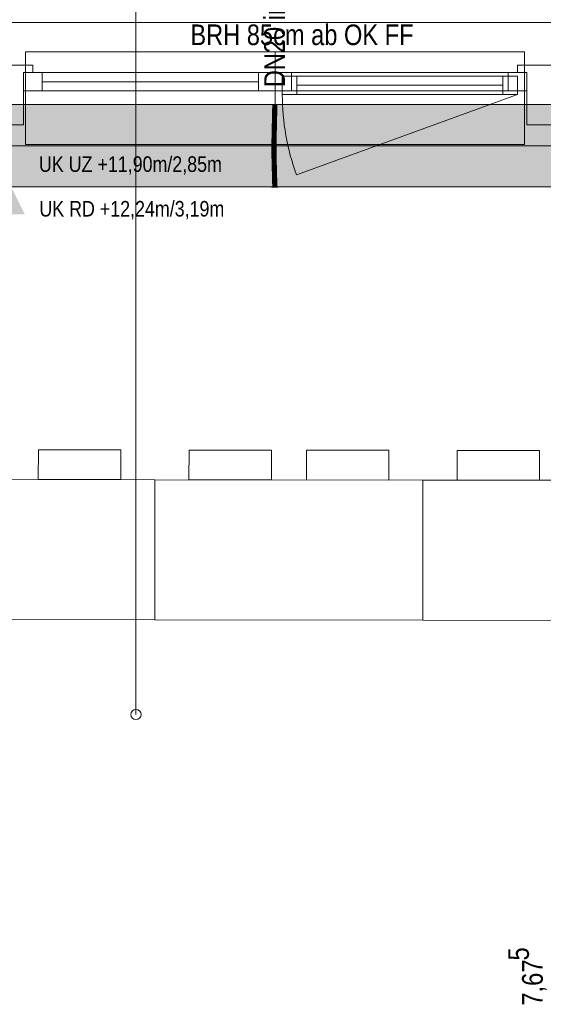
# Model space of a CAD drawing. Extents: x -620 to 3480, y 62 to 1102.
# Tile 83 of 256: x -429 to -378, y 908 to 1003. Entities that reach past the tile are written whole.
import ezdxf
from ezdxf.lldxf.tags import DXFTag

# ---------------------------------------------------------------- set-up
doc = ezdxf.new("R2010")
doc.units = 0
doc.layers.get('0').update_dxf_attribs({"lineweight": 13})
for name, color, linetype, lineweight, true_color in [('00_Beschriftung UZ', 3, 'Continuous', 13, 0x00ff00), ('30 -33 Aussenwände- 7 Fassade_ Elemente', 7, 'Continuous', 9, 0x00aacc), ('30 -35 Decken- 1 Konstruktion-Träger- Stahlbeton', 7, 'grob-A06G9SLJ8I', 13, 0x33aa00), ('60- 61 allgemeine Ausstattung- 1 Möbel', 7, 'Continuous', 9, 0x00cccc), ('70 -75 Raumstempel-2 Verweislinie', 1, 'Continuous', 9, 0xff0000), ('70 -76 Bemaßung- 2 Allgemein', 9, 'Continuous', 5, 0x808080), ('E_Leerrohr 20', 7, 'Continuous', 13, 0xcc0099), ('E_Leerrohr 20-Shading', 7, 'Continuous', 13, 0xcc0099), ('iwb_Schraffur_Unterzug', 7, 'Continuous', 5, 0xffffcc)]:
    doc.layers.add(name, color=color, linetype=linetype, lineweight=lineweight, true_color=true_color)
doc.layers.add('70 -71 Achsen- 1 Gebäudeachsen', color=7, linetype='STRICHPUNKT2-A06G9SLK8I', lineweight=18)
doc.layers.add('Detailelementbeschriftung', color=7, linetype='Continuous', lineweight=9)
doc.styles.get("Standard").update_dxf_attribs({"font": 'ARIALN.TTF'})
tags = doc.linetypes.add('grob-A06G9SLJ8I', pattern=[14, 3, -8, 3]).pattern_tags.tags
tags[8:9] = [DXFTag(74, 4), DXFTag(75, 0), DXFTag(340, '0'), DXFTag(46, 0.0), DXFTag(50, 0.0), DXFTag(44, 0.0), DXFTag(45, 0.0)]
tags[6:7] = [DXFTag(74, 4), DXFTag(75, 0), DXFTag(340, '0'), DXFTag(46, 0.0), DXFTag(50, 0.0), DXFTag(44, 0.0), DXFTag(45, 0.0)]
tags[4:5] = [DXFTag(74, 4), DXFTag(75, 0), DXFTag(340, '0'), DXFTag(46, 0.0), DXFTag(50, 0.0), DXFTag(44, 0.0), DXFTag(45, 0.0)]
tags = doc.linetypes.add('STRICHPUNKT2', pattern=[12.7, 6.35, -3.175, 0, -3.175]).pattern_tags.tags
tags[10:11] = [DXFTag(74, 4), DXFTag(75, 0), DXFTag(340, '0'), DXFTag(46, 0.0), DXFTag(50, 0.0), DXFTag(44, 0.0), DXFTag(45, 0.0)]
tags[8:9] = [DXFTag(74, 4), DXFTag(75, 0), DXFTag(340, '0'), DXFTag(46, 0.0), DXFTag(50, 0.0), DXFTag(44, 0.0), DXFTag(45, 0.0)]
tags[6:7] = [DXFTag(74, 4), DXFTag(75, 0), DXFTag(340, '0'), DXFTag(46, 0.0), DXFTag(50, 0.0), DXFTag(44, 0.0), DXFTag(45, 0.0)]
tags[4:5] = [DXFTag(74, 4), DXFTag(75, 0), DXFTag(340, '0'), DXFTag(46, 0.0), DXFTag(50, 0.0), DXFTag(44, 0.0), DXFTag(45, 0.0)]
tags = doc.linetypes.add('STRICHPUNKT2-A06G9SLK8I', pattern=[12.7, 6.35, -3.175, 0, -3.175]).pattern_tags.tags
tags[10:11] = [DXFTag(74, 4), DXFTag(75, 0), DXFTag(340, '0'), DXFTag(46, 0.0), DXFTag(50, 0.0), DXFTag(44, 0.0), DXFTag(45, 0.0)]
tags[8:9] = [DXFTag(74, 4), DXFTag(75, 0), DXFTag(340, '0'), DXFTag(46, 0.0), DXFTag(50, 0.0), DXFTag(44, 0.0), DXFTag(45, 0.0)]
tags[6:7] = [DXFTag(74, 4), DXFTag(75, 0), DXFTag(340, '0'), DXFTag(46, 0.0), DXFTag(50, 0.0), DXFTag(44, 0.0), DXFTag(45, 0.0)]
tags[4:5] = [DXFTag(74, 4), DXFTag(75, 0), DXFTag(340, '0'), DXFTag(46, 0.0), DXFTag(50, 0.0), DXFTag(44, 0.0), DXFTag(45, 0.0)]

# ---------------------------------------------------------------- blocks, each defined once
blk = doc.blocks.new('Shading-A06G9SH18I', base_point=(-404.395, 991.98))
at = {"layer": 'E_Leerrohr 20-Shading', "color": 223, "true_color": 0xc67fb4}
for points in [[(-404.682, 994.161), (-404.741, 994.162), (-404.699, 993.437), (-404.756, 993.439)], [(-404.676, 994.884), (-404.734, 994.884), (-404.682, 994.161), (-404.741, 994.162)], [(-404.697, 993.437), (-404.682, 994.161), (-404.699, 993.437)], [(-404.387, 994.156), (-404.399, 994.157), (-404.407, 993.43), (-404.415, 993.43)], [(-404.407, 993.43), (-404.391, 993.43), (-404.387, 994.156), (-404.369, 994.156)], [(-404.379, 994.884), (-404.393, 994.884), (-404.387, 994.156), (-404.399, 994.157)], [(-404.391, 993.43), (-404.371, 993.429), (-404.369, 994.156), (-404.345, 994.156)], [(-404.345, 994.156), (-404.334, 994.884), (-404.387, 994.156), (-404.379, 994.884)], [(-404.356, 993.429), (-404.341, 994.156), (-404.371, 993.429), (-404.345, 994.156)], [(-404.341, 994.156), (-404.334, 994.884), (-404.345, 994.156)], [(-404.699, 993.437), (-404.756, 993.439), (-404.722, 992.713), (-404.776, 992.714)], [(-404.722, 992.713), (-404.718, 992.713), (-404.699, 993.437), (-404.697, 993.437)], [(-404.718, 992.713), (-404.717, 992.713), (-404.697, 993.437)], [(-404.407, 993.43), (-404.415, 993.43), (-404.432, 992.705), (-404.434, 992.705)], [(-404.407, 993.43), (-404.432, 992.705), (-404.406, 993.43), (-404.429, 992.705)], [(-404.429, 992.705), (-404.418, 992.705), (-404.406, 993.43), (-404.391, 993.43)], [(-404.418, 992.705), (-404.405, 992.704), (-404.391, 993.43), (-404.371, 993.429)], [(-404.376, 992.704), (-404.356, 993.429), (-404.405, 992.704), (-404.371, 993.429)], [(-404.795, 991.989), (-404.73, 992.438), (-404.776, 992.714), (-404.722, 992.713)], [(-404.745, 991.988), (-404.74, 992.118), (-404.795, 991.989), (-404.73, 992.438)], [(-404.736, 991.987), (-404.723, 992.487), (-404.745, 991.988)], [(-404.73, 992.438), (-404.74, 992.118), (-404.724, 992.477), (-404.726, 992.423)], [(-404.722, 992.713), (-404.73, 992.438), (-404.718, 992.713), (-404.724, 992.477)], [(-404.726, 992.423), (-404.723, 992.487), (-404.724, 992.477)], [(-404.724, 992.477), (-404.723, 992.487), (-404.718, 992.713), (-404.717, 992.713)], [(-404.441, 992.443), (-404.453, 991.981), (-404.44, 992.334), (-404.451, 991.981)], [(-404.451, 991.981), (-404.444, 991.981), (-404.44, 992.334), (-404.439, 992.138)], [(-404.444, 991.981), (-404.437, 991.981), (-404.439, 992.138)], [(-404.432, 992.705), (-404.441, 992.443), (-404.429, 992.705), (-404.44, 992.334)], [(-404.432, 992.705), (-404.434, 992.705), (-404.441, 992.443)], [(-404.44, 992.334), (-404.439, 992.138), (-404.429, 992.705), (-404.418, 992.705)], [(-404.439, 992.138), (-404.437, 991.981), (-404.418, 992.705), (-404.405, 992.704)], [(-404.395, 991.98), (-404.376, 992.704), (-404.437, 991.981), (-404.405, 992.704)], [(-404.771, 990.9), (-404.769, 991.261), (-404.81, 990.901), (-404.808, 991.262)], [(-404.745, 991.988), (-404.795, 991.989), (-404.769, 991.261), (-404.808, 991.262)], [(-404.753, 990.534), (-404.75, 991.261), (-404.774, 990.534), (-404.769, 991.261)], [(-404.75, 991.261), (-404.736, 991.987), (-404.769, 991.261), (-404.745, 991.988)], [(-404.463, 990.895), (-404.461, 991.258), (-404.468, 990.895), (-404.464, 991.258)], [(-404.468, 990.895), (-404.464, 991.258), (-404.468, 990.895), (-404.467, 991.258)], [(-404.464, 991.258), (-404.444, 991.981), (-404.467, 991.258), (-404.451, 991.981)], [(-404.451, 991.981), (-404.453, 991.981), (-404.467, 991.258)], [(-404.461, 991.258), (-404.437, 991.981), (-404.464, 991.258), (-404.444, 991.981)], [(-404.463, 990.895), (-404.41, 990.894), (-404.459, 991.258), (-404.408, 991.257)], [(-404.463, 990.895), (-404.459, 991.258), (-404.463, 990.968)], [(-404.459, 991.258), (-404.461, 991.258), (-404.463, 990.968)], [(-404.461, 991.258), (-404.459, 991.258), (-404.45, 991.586)], [(-404.459, 991.258), (-404.437, 991.981), (-404.45, 991.586)], [(-404.459, 991.258), (-404.408, 991.257), (-404.437, 991.981), (-404.395, 991.98)], [(-404.774, 990.534), (-404.771, 990.9), (-404.811, 990.534), (-404.81, 990.901)], [(-404.774, 990.534), (-404.811, 990.534), (-404.76, 989.923), (-404.804, 989.923)], [(-404.745, 989.924), (-404.753, 990.534), (-404.76, 989.923), (-404.774, 990.534)], [(-404.47, 990.535), (-404.468, 990.535), (-404.469, 990.732), (-404.467, 990.595)], [(-404.468, 990.895), (-404.469, 990.732), (-404.463, 990.895), (-404.467, 990.595)], [(-404.469, 990.732), (-404.468, 990.895), (-404.468, 990.895)], [(-404.468, 990.535), (-404.466, 990.535), (-404.467, 990.595)], [(-404.453, 989.929), (-404.466, 990.535), (-404.462, 989.929), (-404.468, 990.535)], [(-404.466, 990.535), (-404.411, 990.535), (-404.463, 990.895), (-404.41, 990.894)], [(-404.404, 989.93), (-404.411, 990.535), (-404.453, 989.929), (-404.466, 990.535)], [(-404.76, 989.923), (-404.804, 989.923), (-404.735, 989.314), (-404.789, 989.312)], [(-404.789, 989.312), (-404.767, 989.145), (-404.735, 989.314), (-404.727, 989.145)], [(-404.767, 989.145), (-404.789, 989.312), (-404.784, 989.145)], [(-404.73, 989.314), (-404.745, 989.924), (-404.735, 989.314), (-404.76, 989.923)], [(-404.723, 989.076), (-404.73, 989.314), (-404.735, 989.314)], [(-404.453, 989.929), (-404.462, 989.929), (-404.427, 989.322), (-404.447, 989.322)], [(-404.389, 989.323), (-404.404, 989.93), (-404.427, 989.322), (-404.453, 989.929)], [(-404.418, 989.148), (-404.427, 989.322), (-404.442, 989.147), (-404.447, 989.322)], [(-404.384, 989.148), (-404.389, 989.323), (-404.418, 989.148), (-404.427, 989.322)], [(-404.771, 988.703), (-404.712, 988.705), (-404.784, 989.145), (-404.767, 989.145)], [(-404.712, 988.705), (-404.771, 988.703), (-404.694, 988.097), (-404.753, 988.096)], [(-404.767, 989.145), (-404.712, 988.705), (-404.727, 989.145), (-404.723, 989.076)], [(-404.396, 988.714), (-404.418, 989.148), (-404.429, 988.713), (-404.442, 989.147)], [(-404.396, 988.714), (-404.429, 988.713), (-404.366, 988.105), (-404.412, 988.104)], [(-404.396, 988.714), (-404.371, 988.715), (-404.418, 989.148), (-404.384, 989.148)], [(-404.353, 988.106), (-404.371, 988.715), (-404.366, 988.105), (-404.396, 988.714)], [(-404.694, 988.097), (-404.753, 988.096), (-404.682, 987.49), (-404.74, 987.489)], [(-404.682, 987.49), (-404.74, 987.489), (-404.68, 986.884), (-404.734, 986.884)], [(-404.681, 987.49), (-404.694, 988.097), (-404.682, 987.49), (-404.694, 988.097)], [(-404.68, 986.884), (-404.677, 986.884), (-404.682, 987.49), (-404.681, 987.49)], [(-404.677, 986.884), (-404.676, 986.884), (-404.681, 987.49)], [(-404.366, 988.105), (-404.412, 988.104), (-404.343, 987.495), (-404.398, 987.494)], [(-404.334, 986.884), (-404.343, 987.495), (-404.393, 986.884), (-404.398, 987.494)], [(-404.34, 987.495), (-404.353, 988.106), (-404.343, 987.495), (-404.366, 988.105)], [(-404.334, 986.884), (-404.34, 987.495), (-404.343, 987.495)]]:
    blk.add_solid(points, dxfattribs=at)
at = {"layer": 'E_Leerrohr 20-Shading', "color": 231, "true_color": 0xe17fc9}
for points in [[(-404.637, 994.16), (-404.682, 994.161), (-404.634, 993.436), (-404.697, 993.437)], [(-404.534, 994.884), (-404.676, 994.884), (-404.541, 994.159), (-404.682, 994.161)], [(-404.556, 993.434), (-404.541, 994.159), (-404.634, 993.436), (-404.637, 994.16)], [(-404.541, 994.159), (-404.556, 993.434), (-404.551, 993.434)], [(-404.541, 993.433), (-404.536, 994.159), (-404.551, 993.434), (-404.541, 994.159)], [(-404.534, 994.884), (-404.541, 994.159), (-404.536, 994.159)], [(-404.519, 993.433), (-404.53, 994.159), (-404.541, 993.433), (-404.536, 994.159)], [(-404.53, 994.159), (-404.534, 994.884), (-404.536, 994.159)], [(-404.399, 994.157), (-404.393, 994.884), (-404.53, 994.159), (-404.534, 994.884)], [(-404.415, 993.43), (-404.399, 994.157), (-404.519, 993.433), (-404.53, 994.159)], [(-404.634, 993.436), (-404.697, 993.437), (-404.633, 992.711), (-404.717, 992.713)], [(-404.633, 992.711), (-404.589, 992.709), (-404.634, 993.436), (-404.577, 993.434)], [(-404.589, 992.709), (-404.576, 992.709), (-404.577, 993.434), (-404.556, 993.434)], [(-404.556, 993.434), (-404.576, 992.709), (-404.574, 992.709)], [(-404.564, 992.709), (-404.551, 993.434), (-404.574, 992.709), (-404.556, 993.434)], [(-404.546, 992.708), (-404.541, 993.433), (-404.564, 992.709), (-404.551, 993.434)], [(-404.505, 992.707), (-404.519, 993.433), (-404.546, 992.708), (-404.541, 993.433)], [(-404.434, 992.705), (-404.415, 993.43), (-404.505, 992.707), (-404.519, 993.433)], [(-404.723, 992.487), (-404.736, 991.987), (-404.714, 991.987)], [(-404.723, 992.487), (-404.632, 992.129), (-404.717, 992.713), (-404.633, 992.711)], [(-404.714, 991.987), (-404.631, 991.985), (-404.723, 992.487), (-404.632, 992.129)], [(-404.633, 992.711), (-404.632, 992.129), (-404.589, 992.709), (-404.6, 992.003)], [(-404.632, 992.129), (-404.631, 991.985), (-404.6, 992.003), (-404.6, 991.984)], [(-404.6, 992.003), (-404.595, 991.984), (-404.589, 992.709), (-404.576, 992.709)], [(-404.574, 992.709), (-404.576, 992.709), (-404.591, 991.984), (-404.595, 991.984)], [(-404.577, 991.984), (-404.564, 992.709), (-404.591, 991.984), (-404.574, 992.709)], [(-404.577, 991.984), (-404.552, 991.983), (-404.569, 992.445), (-404.549, 992.445)], [(-404.549, 992.445), (-404.546, 992.708), (-404.569, 992.445), (-404.564, 992.709)], [(-404.552, 991.983), (-404.492, 991.982), (-404.549, 992.445), (-404.5, 992.444)], [(-404.5, 992.444), (-404.505, 992.707), (-404.549, 992.445), (-404.546, 992.708)], [(-404.441, 992.443), (-404.434, 992.705), (-404.5, 992.444), (-404.505, 992.707)], [(-404.492, 991.982), (-404.453, 991.981), (-404.5, 992.444), (-404.441, 992.443)], [(-404.704, 991.261), (-404.75, 991.261), (-404.702, 990.534), (-404.753, 990.534)], [(-404.714, 991.987), (-404.736, 991.987), (-404.704, 991.261), (-404.75, 991.261)], [(-404.704, 991.261), (-404.627, 991.26), (-404.714, 991.987), (-404.631, 991.985)], [(-404.704, 991.261), (-404.703, 990.899), (-404.627, 991.26), (-404.623, 990.898)], [(-404.631, 991.985), (-404.627, 991.26), (-404.6, 991.984), (-404.608, 991.259)], [(-404.627, 991.26), (-404.623, 990.898), (-404.608, 991.259), (-404.61, 990.898)], [(-404.61, 990.898), (-404.589, 990.897), (-404.605, 991.259), (-404.587, 991.259)], [(-404.605, 991.259), (-404.608, 991.259), (-404.61, 990.898)], [(-404.608, 991.259), (-404.595, 991.984), (-404.6, 991.984)], [(-404.591, 991.984), (-404.595, 991.984), (-404.605, 991.259), (-404.608, 991.259)], [(-404.587, 991.259), (-404.577, 991.984), (-404.605, 991.259), (-404.591, 991.984)], [(-404.6, 991.984), (-404.595, 991.984), (-404.6, 992.003)], [(-404.557, 990.732), (-404.556, 991.259), (-404.59, 990.731), (-404.587, 991.259)], [(-404.556, 991.259), (-404.552, 991.983), (-404.587, 991.259), (-404.577, 991.984)], [(-404.557, 990.535), (-404.482, 991.258), (-404.556, 991.259)], [(-404.557, 990.535), (-404.483, 990.535), (-404.482, 991.258), (-404.48, 990.639)], [(-404.482, 991.258), (-404.492, 991.982), (-404.556, 991.259), (-404.552, 991.983)], [(-404.482, 991.258), (-404.475, 991.258), (-404.492, 991.982), (-404.454, 991.981)], [(-404.481, 990.732), (-404.467, 991.258), (-404.482, 991.258)], [(-404.481, 990.732), (-404.472, 990.732), (-404.467, 991.258), (-404.468, 990.895)], [(-404.475, 991.258), (-404.467, 991.258), (-404.454, 991.981), (-404.453, 991.981)], [(-404.702, 990.534), (-404.753, 990.534), (-404.707, 989.924), (-404.745, 989.924)], [(-404.707, 989.924), (-404.605, 989.926), (-404.702, 990.534), (-404.618, 990.535)], [(-404.703, 990.899), (-404.702, 990.534), (-404.623, 990.898), (-404.618, 990.535)], [(-404.619, 990.898), (-404.623, 990.898), (-404.615, 990.535), (-404.618, 990.535)], [(-404.61, 990.898), (-404.619, 990.898), (-404.611, 990.535), (-404.615, 990.535)], [(-404.618, 990.535), (-404.605, 989.926), (-404.615, 990.535), (-404.604, 989.926)], [(-404.604, 989.926), (-404.611, 990.535), (-404.615, 990.535)], [(-404.592, 990.535), (-404.61, 990.898), (-404.611, 990.535)], [(-404.592, 990.535), (-404.611, 990.535), (-404.59, 989.927), (-404.604, 989.926)], [(-404.61, 990.898), (-404.592, 990.535), (-404.589, 990.897)], [(-404.592, 990.535), (-404.557, 990.535), (-404.59, 990.731), (-404.557, 990.732)], [(-404.555, 989.927), (-404.557, 990.535), (-404.59, 989.927), (-404.592, 990.535)], [(-404.557, 990.535), (-404.555, 989.927), (-404.483, 990.535), (-404.483, 990.509)], [(-404.483, 990.509), (-404.555, 989.927), (-404.498, 989.928)], [(-404.48, 990.535), (-404.483, 990.509), (-404.494, 989.928), (-404.498, 989.928)], [(-404.48, 990.535), (-404.494, 989.928), (-404.481, 990.399)], [(-404.494, 989.928), (-404.485, 989.928), (-404.481, 990.399)], [(-404.485, 989.928), (-404.477, 990.535), (-404.481, 990.399)], [(-404.477, 990.535), (-404.485, 989.928), (-404.47, 990.535), (-404.475, 989.929)], [(-404.483, 990.535), (-404.48, 990.535), (-404.48, 990.639)], [(-404.483, 990.509), (-404.48, 990.535), (-404.483, 990.535)], [(-404.481, 990.732), (-404.48, 990.535), (-404.472, 990.732), (-404.477, 990.535)], [(-404.477, 990.535), (-404.48, 990.535), (-404.481, 990.399)], [(-404.477, 990.535), (-404.47, 990.535), (-404.472, 990.732), (-404.469, 990.732)], [(-404.475, 989.929), (-404.462, 989.929), (-404.47, 990.535)], [(-404.472, 990.732), (-404.469, 990.732), (-404.468, 990.895)], [(-404.707, 989.924), (-404.745, 989.924), (-404.718, 989.314), (-404.73, 989.314)], [(-404.718, 989.314), (-404.73, 989.314), (-404.723, 989.076)], [(-404.584, 989.147), (-404.589, 989.318), (-404.721, 989.145), (-404.718, 989.314)], [(-404.718, 989.314), (-404.589, 989.318), (-404.707, 989.924), (-404.605, 989.926)], [(-404.589, 989.318), (-404.604, 989.926), (-404.605, 989.926)], [(-404.59, 989.927), (-404.604, 989.926), (-404.585, 989.318), (-404.589, 989.318)], [(-404.55, 989.319), (-404.555, 989.927), (-404.585, 989.318), (-404.59, 989.927)], [(-404.585, 989.318), (-404.589, 989.318), (-404.584, 989.147)], [(-404.545, 988.71), (-404.55, 989.319), (-404.584, 989.147), (-404.585, 989.318)], [(-404.55, 989.319), (-404.513, 989.32), (-404.555, 989.927), (-404.494, 989.928)], [(-404.545, 988.71), (-404.533, 988.71), (-404.55, 989.319), (-404.513, 989.32)], [(-404.533, 988.71), (-404.509, 988.711), (-404.513, 989.32), (-404.496, 989.32)], [(-404.513, 989.32), (-404.496, 989.32), (-404.494, 989.928), (-404.485, 989.928)], [(-404.509, 988.711), (-404.447, 989.322), (-404.496, 989.32)], [(-404.509, 988.711), (-404.449, 988.713), (-404.447, 989.322), (-404.442, 989.147)], [(-404.447, 989.322), (-404.462, 989.929), (-404.496, 989.32), (-404.485, 989.928)], [(-404.723, 989.076), (-404.571, 988.709), (-404.721, 989.145), (-404.584, 989.147)], [(-404.571, 988.709), (-404.723, 989.076), (-404.712, 988.705)], [(-404.571, 988.709), (-404.712, 988.705), (-404.553, 988.101), (-404.694, 988.097)], [(-404.545, 988.71), (-404.584, 989.147), (-404.571, 988.709)], [(-404.545, 988.71), (-404.571, 988.709), (-404.54, 988.101), (-404.553, 988.101)], [(-404.533, 988.71), (-404.545, 988.71), (-404.542, 988.399)], [(-404.54, 988.101), (-404.533, 988.71), (-404.542, 988.399)], [(-404.54, 988.101), (-404.521, 988.102), (-404.533, 988.71), (-404.509, 988.711)], [(-404.521, 988.102), (-404.459, 988.103), (-404.509, 988.711), (-404.449, 988.713)], [(-404.459, 988.103), (-404.412, 988.104), (-404.449, 988.713), (-404.429, 988.713)], [(-404.449, 988.713), (-404.429, 988.713), (-404.442, 989.147)], [(-404.553, 988.101), (-404.694, 988.097), (-404.54, 987.492), (-404.681, 987.49)], [(-404.54, 987.492), (-404.681, 987.49), (-404.534, 986.884), (-404.676, 986.884)], [(-404.536, 987.492), (-404.54, 988.101), (-404.537, 987.492), (-404.553, 988.101)], [(-404.553, 988.101), (-404.553, 988.101), (-404.537, 987.492), (-404.54, 987.492)], [(-404.531, 987.492), (-404.521, 988.102), (-404.536, 987.492), (-404.54, 988.101)], [(-404.534, 986.884), (-404.536, 987.492), (-404.54, 987.492)], [(-404.534, 986.884), (-404.531, 987.492), (-404.536, 987.492)], [(-404.393, 986.884), (-404.398, 987.494), (-404.534, 986.884), (-404.531, 987.492)], [(-404.531, 987.492), (-404.468, 987.493), (-404.521, 988.102), (-404.459, 988.103)], [(-404.468, 987.493), (-404.398, 987.494), (-404.459, 988.103), (-404.412, 988.104)]]:
    blk.add_solid(points, dxfattribs=at)
blk = doc.blocks.new('Shading-A06G9SH38I', base_point=(-404.734, 994.096))
at = {"layer": 'E_Leerrohr 20-Shading', "color": 213, "true_color": 0xd67fc0}
for points in [[(-404.864, 994.884), (-404.534, 994.884), (-404.864, 994.896), (-404.534, 994.896)], [(-404.734, 994.096), (-404.534, 994.096), (-404.734, 994.884), (-404.534, 994.884)], [(-404.534, 994.884), (-404.204, 994.884), (-404.534, 994.896), (-404.204, 994.896)], [(-404.534, 994.096), (-404.334, 994.096), (-404.534, 994.884), (-404.334, 994.884)]]:
    blk.add_solid(points, dxfattribs=at)
blk = doc.blocks.new('Shading-A06G9SH58I', base_point=(-404.534, 987.672))
at = {"layer": 'E_Leerrohr 20-Shading', "color": 213, "true_color": 0xd67fc0}
for points in [[(-404.534, 987.672), (-404.734, 987.672), (-404.534, 986.884), (-404.734, 986.884)], [(-404.334, 987.672), (-404.534, 987.672), (-404.334, 986.884), (-404.534, 986.884)], [(-404.534, 986.884), (-404.864, 986.884), (-404.534, 986.872), (-404.864, 986.872)], [(-404.204, 986.884), (-404.534, 986.884), (-404.204, 986.872), (-404.534, 986.872)]]:
    blk.add_solid(points, dxfattribs=at)
blk = doc.blocks.new('Referenz-A06G9SLM8I')
at = {"layer": '00_Beschriftung UZ', "color": 0, "lineweight": -2}
for points in [[(-431.436, 989.575), (-430.104, 986.904), (-428.766, 989.573)], [(-428.772, 984.234), (-430.104, 986.904), (-431.443, 984.235)]]:
    blk.add_solid(points, dxfattribs=at)
at = {"layer": '30 -33 Aussenwände- 7 Fassade_ Elemente', "color": 0, "linetype": 'Continuous', "lineweight": -2, "ltscale": 0.13}
for p, q in [((-485.604, 1002.844), (-323.404, 1002.844)), ((-432.204, 998.704), (-428.004, 998.704)), ((-428.904, 998.004), (-427.104, 998.004)), ((-428.904, 998.004), (-428.904, 992.904)), ((-428.904, 998.004), (-404.504, 998.004)), ((-428.004, 998.004), (-428.904, 998.004)), ((-428.904, 996.204), (-428.904, 998.004)), ((-428.904, 996.204), (-428.904, 998.004)), ((-428.004, 998.704), (-428.004, 998.004)), ((-427.104, 998.004), (-427.104, 996.204)), ((-406.104, 998.004), (-404.504, 998.004)), ((-406.104, 996.204), (-406.104, 998.004)), ((-404.504, 996.204), (-404.504, 998.004)), ((-404.504, 998.004), (-380.104, 998.004)), ((-404.504, 998.004), (-404.504, 996.204)), ((-404.504, 998.004), (-402.904, 998.004)), ((-402.904, 998.004), (-402.904, 996.204)), ((-381.904, 996.204), (-381.904, 998.004)), ((-381.904, 998.004), (-380.104, 998.004)), ((-381.004, 998.004), (-381.004, 998.704)), ((-381.004, 998.704), (-376.804, 998.704)), ((-380.104, 998.004), (-381.004, 998.004)), ((-380.104, 992.904), (-380.104, 998.004)), ((-380.104, 998.004), (-380.104, 996.204)), ((-380.104, 998.004), (-380.104, 996.204)), ((-406.104, 997.104), (-427.104, 997.104)), ((-403.804, 997.654), (-381.004, 997.654)), ((-403.804, 995.854), (-403.804, 997.654)), ((-403.804, 995.854), (-403.804, 997.654)), ((-403.804, 997.654), (-402.404, 997.654)), ((-402.404, 997.654), (-402.404, 995.854)), ((-382.404, 995.854), (-382.404, 997.654)), ((-382.404, 997.654), (-381.004, 997.654)), ((-381.004, 997.654), (-381.004, 995.854)), ((-381.004, 997.654), (-381.004, 995.854)), ((-404.504, 996.204), (-428.904, 996.204)), ((-427.104, 996.204), (-428.904, 996.204)), ((-404.504, 996.204), (-406.104, 996.204)), ((-380.104, 996.204), (-404.504, 996.204)), ((-402.904, 996.204), (-404.504, 996.204)), ((-402.404, 996.754), (-382.404, 996.754)), ((-380.104, 996.204), (-381.904, 996.204)), ((-402.404, 995.854), (-403.804, 995.854)), ((-381.004, 995.854), (-403.804, 995.854)), ((-381.004, 995.854), (-382.404, 995.854)), ((-428.904, 992.904), (-431.304, 992.904)), ((-377.704, 992.904), (-380.104, 992.904)), ((-326.504, 986.904), (-482.504, 986.904))]:
    blk.add_line(p, q, dxfattribs=at)
at = {"layer": '30 -33 Aussenwände- 7 Fassade_ Elemente', "color": 0, "lineweight": -2}
for p, q in [((-428.704, 998.004), (-428.704, 1000.004)), ((-428.704, 1000.004), (-404.504, 1000.004)), ((-404.504, 1000.004), (-404.504, 998.004)), ((-404.504, 1000.004), (-380.304, 1000.004)), ((-380.304, 1000.004), (-380.304, 998.004)), ((-428.704, 998.004), (-427.104, 998.004)), ((-428.704, 996.204), (-428.704, 998.004)), ((-427.104, 996.204), (-427.104, 998.004)), ((-427.104, 998.004), (-406.104, 998.004)), ((-406.104, 998.004), (-406.104, 996.204)), ((-404.504, 998.004), (-406.104, 998.004)), ((-404.504, 996.204), (-404.504, 998.004)), ((-404.504, 998.004), (-402.904, 998.004)), ((-402.904, 998.004), (-381.904, 998.004)), ((-402.904, 998.004), (-402.904, 996.204)), ((-381.904, 998.004), (-381.904, 996.204)), ((-380.304, 998.004), (-381.904, 998.004)), ((-380.304, 996.204), (-380.304, 998.004)), ((-406.104, 997.104), (-427.104, 997.104)), ((-403.804, 995.854), (-403.804, 997.654)), ((-403.804, 997.654), (-402.404, 997.654)), ((-402.404, 997.654), (-382.404, 997.654)), ((-402.404, 995.854), (-402.404, 997.654)), ((-382.404, 997.654), (-381.004, 997.654)), ((-382.404, 997.654), (-382.404, 995.854)), ((-381.004, 995.854), (-381.004, 997.654)), ((-428.704, 996.204), (-428.704, 991.004)), ((-427.104, 996.204), (-428.704, 996.204)), ((-406.104, 996.204), (-427.104, 996.204)), ((-406.104, 996.204), (-404.504, 996.204)), ((-404.504, 991.004), (-404.504, 996.204)), ((-402.904, 996.204), (-404.504, 996.204)), ((-402.404, 996.754), (-382.404, 996.754)), ((-381.904, 996.204), (-380.304, 996.204)), ((-380.304, 991.004), (-380.304, 996.204)), ((-402.404, 995.854), (-403.804, 995.854)), ((-382.404, 995.854), (-402.404, 995.854)), ((-381.004, 995.854), (-382.404, 995.854)), ((-428.704, 991.004), (-404.504, 991.004)), ((-404.504, 991.004), (-380.304, 991.004))]:
    blk.add_line(p, q, dxfattribs=at)
at = {"layer": '30 -33 Aussenwände- 7 Fassade_ Elemente', "color": 0, "linetype": 'grob-A06G9SLJ8I', "lineweight": -2, "ltscale": 0.13}
blk.add_line((-381.004, 995.854), (-402.429, 988.056), dxfattribs=at)
blk.add_ellipse((-381.004, 995.854), major_axis=(-22.8, 0), ratio=1, start_param=0, end_param=0.349066, dxfattribs=at)
at = {"layer": '30 -35 Decken- 1 Konstruktion-Träger- Stahlbeton', "color": 0, "lineweight": -2}
for p, q in [((3.996, 994.904), (-554.534, 994.904)), ((3.996, 986.904), (-554.534, 986.904))]:
    blk.add_line(p, q, dxfattribs=at)
at = {"layer": '60- 61 allgemeine Ausstattung- 1 Möbel', "color": 0, "linetype": 'Continuous', "lineweight": -2, "ltscale": 0.13}
for p, q in [((-427.465, 958.489), (-427.461, 961.37)), ((-427.461, 961.37), (-419.461, 961.359)), ((-419.461, 961.359), (-419.465, 958.478)), ((-412.855, 958.469), (-412.851, 961.35)), ((-412.851, 961.35), (-404.851, 961.339)), ((-404.851, 961.339), (-404.855, 958.458)), ((-401.465, 958.453), (-401.461, 961.334)), ((-401.461, 961.334), (-393.461, 961.323)), ((-393.461, 961.323), (-393.465, 958.442)), ((-386.855, 958.433), (-386.851, 961.313)), ((-386.851, 961.313), (-378.851, 961.302)), ((-378.851, 961.302), (-378.855, 958.421)), ((-442.16, 958.51), (-416.16, 958.474)), ((-419.465, 958.478), (-427.465, 958.489)), ((-416.179, 944.874), (-416.16, 958.474)), ((-416.16, 958.474), (-416.179, 944.874)), ((-416.16, 958.474), (-390.16, 958.437)), ((-404.855, 958.458), (-412.855, 958.469)), ((-393.465, 958.442), (-401.465, 958.453)), ((-390.16, 958.437), (-390.179, 944.837)), ((-390.179, 944.837), (-390.16, 958.437)), ((-390.16, 958.437), (-364.16, 958.401)), ((-378.855, 958.421), (-386.855, 958.433)), ((-416.179, 944.874), (-442.179, 944.91)), ((-390.179, 944.837), (-416.179, 944.874)), ((-364.179, 944.801), (-390.179, 944.837))]:
    blk.add_line(p, q, dxfattribs=at)
at = {"layer": '70 -71 Achsen- 1 Gebäudeachsen', "color": 0, "linetype": 'STRICHPUNKT2-A06G9SLK8I', "lineweight": -2, "ltscale": 0.13}
blk.add_line((-554.534, 990.884), (92.907, 990.884), dxfattribs=at)
at = {"layer": '70 -75 Raumstempel-2 Verweislinie', "color": 0, "linetype": 'Continuous', "lineweight": -2, "ltscale": 0.13}
blk.add_line((-417.993, 935.681), (-417.993, 1065.585), dxfattribs=at)
at = {"layer": '70 -75 Raumstempel-2 Verweislinie', "color": 0, "linetype": 'ByBlock', "lineweight": -2, "ltscale": 0.13}
blk.add_circle((-417.993, 935.681), 0.5, dxfattribs=at)
at = {"layer": '70 -76 Bemaßung- 2 Allgemein', "color": 0, "linetype": 'Continuous', "lineweight": -2, "ltscale": 0.13}
blk.add_line((-380.104, 986.904), (-376.604, 986.904), dxfattribs=at)
at = {"layer": '00_Beschriftung UZ', "color": 0, "linetype": 'ByBlock', "lineweight": -2, "ltscale": 0.13, "char_height": 1.51033, "attachment_point": 1}
for s, insert in [('{\\fArial Narrow;UK UZ +11,90m/2,85m}', (-427.402, 989.861)), ('{\\fArial Narrow;UK RD +12,24m/3,19m}', (-427.361, 985.527))]:
    blk.add_mtext(s, dxfattribs=dict(at, insert=insert))
at = {"layer": '30 -33 Aussenwände- 7 Fassade_ Elemente', "color": 0, "linetype": 'ByBlock', "lineweight": -2, "ltscale": 0.13, "insert": (-412.718, 1002.659), "char_height": 2, "attachment_point": 1}
blk.add_mtext('{\\fArial Narrow;BRH 85cm ab OK FF}', dxfattribs=at)
at = {"layer": '70 -76 Bemaßung- 2 Allgemein', "color": 0, "linetype": 'Continuous', "lineweight": -2, "ltscale": 0.13, "char_height": 2.01377, "attachment_point": 1, "rotation": 90}
for s, insert in [('{\\fArial Narrow;5}', (-381.897, 911.8)), ('{\\fArial Narrow;7,67}', (-380.554, 907.414))]:
    blk.add_mtext(s, dxfattribs=dict(at, insert=insert))
blk = doc.blocks.new('Referenz-A06G9SLO8I')
at = {"layer": 'iwb_Schraffur_Unterzug', "linetype": 'Continuous', "ltscale": 0.13}
for points in [[(-554.534, 994.884), (3.967, 994.884), (3.967, 986.884)], [(-554.534, 994.884), (3.967, 986.884), (-554.534, 993.736)], [(-554.534, 993.736), (3.967, 986.884), (-554.534, 986.884)]]:
    blk.add_solid(points, dxfattribs=at)
blk = doc.blocks.new('Enddeckel-A06G9SOK8I')
at = {"color": 0, "linetype": 'ByBlock', "lineweight": -2, "ltscale": 0.13}
for p, q in [((-404.864, 994.896), (-404.864, 994.884)), ((-404.864, 994.896), (-404.671, 994.896)), ((-404.864, 994.884), (-404.671, 994.884)), ((-404.734, 994.884), (-404.734, 994.096)), ((-404.734, 994.884), (-404.617, 994.884)), ((-404.734, 994.096), (-404.617, 994.096)), ((-404.671, 994.896), (-404.398, 994.896)), ((-404.671, 994.884), (-404.398, 994.884)), ((-404.617, 994.884), (-404.452, 994.884)), ((-404.617, 994.096), (-404.452, 994.096)), ((-404.452, 994.884), (-404.334, 994.884)), ((-404.452, 994.096), (-404.334, 994.096)), ((-404.398, 994.896), (-404.204, 994.896)), ((-404.398, 994.884), (-404.204, 994.884)), ((-404.334, 994.096), (-404.334, 994.884)), ((-404.204, 994.884), (-404.204, 994.896))]:
    blk.add_line(p, q, dxfattribs=at)
at = {"color": 0, "linetype": 'STRICHPUNKT2', "lineweight": 5, "ltscale": 0.13}
blk.add_line((-404.534, 994.884), (-404.534, 994.096), dxfattribs=at)
blk = doc.blocks.new('Flexrohr-A06G9SP08I')
at = {"color": 0, "linetype": 'ByBlock', "lineweight": -2, "ltscale": 0.13}
for p, q in [((-404.741, 994.162), (-404.756, 993.439)), ((-404.734, 994.884), (-404.741, 994.162)), ((-404.734, 994.884), (-404.334, 994.884)), ((-404.73, 994.087), (-404.354, 994.081)), ((-404.726, 994.485), (-404.35, 994.482)), ((-404.341, 994.156), (-404.356, 993.429)), ((-404.334, 994.884), (-404.341, 994.156)), ((-404.756, 993.439), (-404.776, 992.714)), ((-404.748, 993.288), (-404.372, 993.279)), ((-404.739, 993.688), (-404.363, 993.68)), ((-404.356, 993.429), (-404.376, 992.704)), ((-404.776, 992.714), (-404.795, 991.989)), ((-404.78, 992.089), (-404.404, 992.08)), ((-404.77, 992.489), (-404.394, 992.479)), ((-404.759, 992.889), (-404.383, 992.879)), ((-404.376, 992.704), (-404.395, 991.98)), ((-404.808, 991.262), (-404.811, 990.534)), ((-404.795, 991.989), (-404.808, 991.262)), ((-404.796, 991.287), (-404.42, 991.282)), ((-404.788, 991.688), (-404.412, 991.681)), ((-404.408, 991.257), (-404.411, 990.535)), ((-404.395, 991.98), (-404.408, 991.257)), ((-404.811, 990.534), (-404.804, 989.923)), ((-404.799, 990.483), (-404.423, 990.485)), ((-404.798, 990.885), (-404.422, 990.884)), ((-404.411, 990.535), (-404.404, 989.93)), ((-404.804, 989.923), (-404.789, 989.312)), ((-404.794, 990.082), (-404.418, 990.087)), ((-404.789, 989.312), (-404.771, 988.703)), ((-404.786, 989.68), (-404.41, 989.689)), ((-404.776, 989.279), (-404.4, 989.29)), ((-404.404, 989.93), (-404.389, 989.323)), ((-404.389, 989.323), (-404.371, 988.715)), ((-404.771, 988.703), (-404.753, 988.096)), ((-404.764, 988.879), (-404.388, 988.89)), ((-404.752, 988.48), (-404.376, 988.49)), ((-404.371, 988.715), (-404.353, 988.106)), ((-404.753, 988.096), (-404.74, 987.489)), ((-404.741, 988.08), (-404.365, 988.09)), ((-404.74, 987.489), (-404.734, 986.884)), ((-404.732, 987.682), (-404.356, 987.689)), ((-404.353, 988.106), (-404.34, 987.495)), ((-404.34, 987.495), (-404.334, 986.884)), ((-404.734, 986.884), (-404.334, 986.884)), ((-404.726, 987.283), (-404.35, 987.287)), ((-404.722, 986.885), (-404.346, 986.885))]:
    blk.add_line(p, q, dxfattribs=at)
blk = doc.blocks.new('Einzeiliger Text-A06G9SQ28I')
at = {"color": 0, "lineweight": -2, "insert": (-405.554, 996.572), "char_height": 2, "attachment_point": 1, "rotation": 90}
blk.add_mtext('{\\fArial Narrow;DN20 in UZ}', dxfattribs=at)
blk = doc.blocks.new('Enddeckel-A06G9SQ48I')
at = {"color": 0, "linetype": 'ByBlock', "lineweight": -2, "ltscale": 0.13}
for p, q in [((-404.734, 987.672), (-404.734, 986.884)), ((-404.617, 987.672), (-404.734, 987.672)), ((-404.452, 987.672), (-404.617, 987.672)), ((-404.334, 987.672), (-404.452, 987.672)), ((-404.334, 986.884), (-404.334, 987.672)), ((-404.864, 986.884), (-404.864, 986.872)), ((-404.671, 986.884), (-404.864, 986.884)), ((-404.671, 986.872), (-404.864, 986.872)), ((-404.617, 986.884), (-404.734, 986.884)), ((-404.398, 986.884), (-404.671, 986.884)), ((-404.398, 986.872), (-404.671, 986.872)), ((-404.452, 986.884), (-404.617, 986.884)), ((-404.334, 986.884), (-404.452, 986.884)), ((-404.204, 986.884), (-404.398, 986.884)), ((-404.204, 986.872), (-404.398, 986.872)), ((-404.204, 986.872), (-404.204, 986.884))]:
    blk.add_line(p, q, dxfattribs=at)
at = {"color": 0, "linetype": 'STRICHPUNKT2', "lineweight": 5, "ltscale": 0.13}
blk.add_line((-404.534, 986.884), (-404.534, 987.672), dxfattribs=at)

msp = doc.modelspace()

# ---------------------------------------------------------------- block references
at = {"color": 8, "lineweight": 13, "ltscale": 0.13, "true_color": 0x808080}
msp.add_blockref('Referenz-A06G9SLM8I', (0, 0), dxfattribs=at)
at = {"color": 8, "lineweight": 25, "ltscale": 0.25, "true_color": 0x808080}
msp.add_blockref('Referenz-A06G9SLO8I', (0, 0), dxfattribs=at)
at = {"layer": 'Detailelementbeschriftung', "ltscale": 0.13}
msp.add_blockref('Einzeiliger Text-A06G9SQ28I', (0, 0), dxfattribs=at)
at = {"layer": 'E_Leerrohr 20'}
for name, p in [('Shading-A06G9SH38I', (-404.734, 994.096)), ('Shading-A06G9SH18I', (-404.395, 991.98)), ('Shading-A06G9SH58I', (-404.534, 987.672))]:
    msp.add_blockref(name, p, dxfattribs=at)
at = {"layer": 'E_Leerrohr 20', "ltscale": 0.13}
for name in ['Enddeckel-A06G9SOK8I', 'Flexrohr-A06G9SP08I', 'Enddeckel-A06G9SQ48I']:
    msp.add_blockref(name, (0, 0), dxfattribs=at)

doc.saveas('drawing.dxf')
